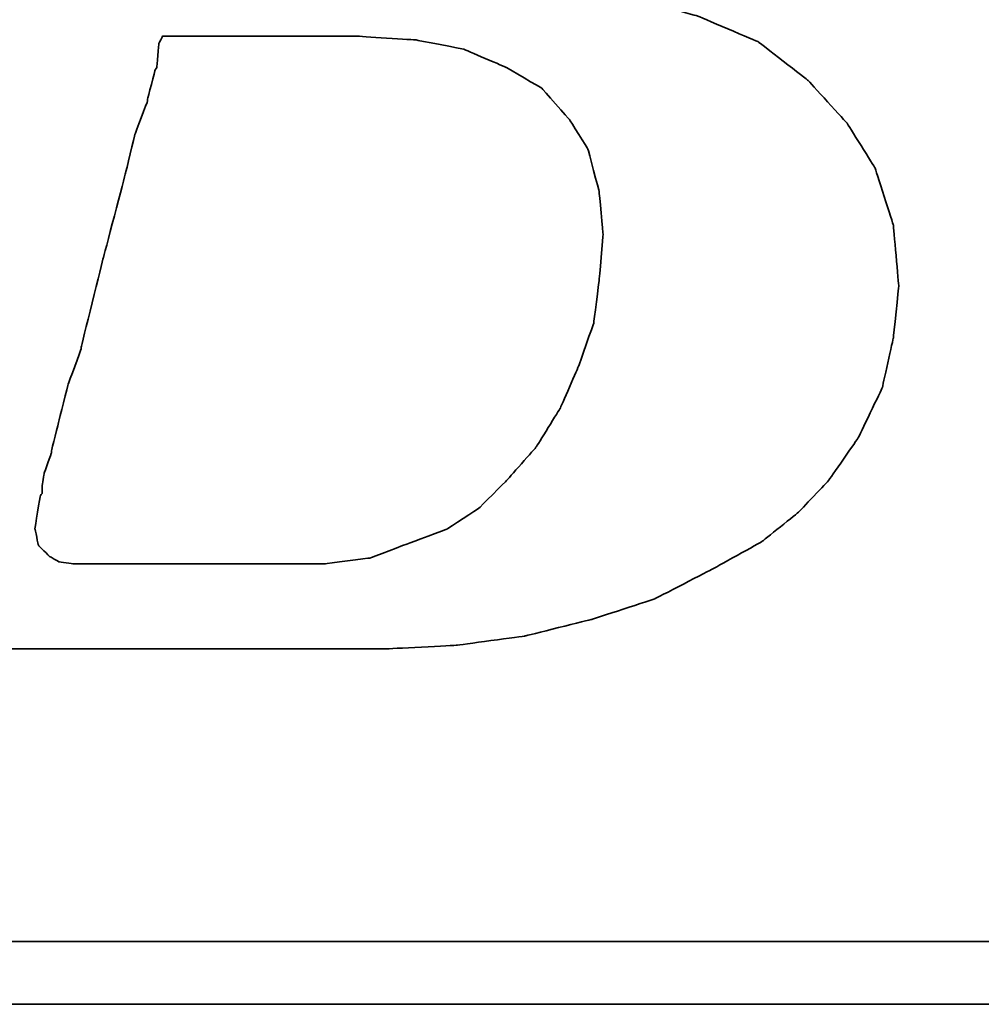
# Model space of a CAD drawing. Header units: millimetres. Extents: x -24 to 264, y 297 to 404.
# Tile 27 of 48: x 200.56 to 201.87, y 330.88 to 332.22. Entities that reach past the tile are written whole.
import ezdxf

# ---------------------------------------------------------------- set-up
doc = ezdxf.new("R2010")
doc.units = ezdxf.units.MM
doc.layers.add('DIM', color=4, linetype='Continuous')
doc.layers.add('layer 1', color=7, linetype='Continuous')

# ---------------------------------------------------------------- blocks, each defined once
blk = doc.blocks.new('TBI MOTION logo(完整正式版)')
at = {"layer": 'layer 1', "color": 22, "lineweight": 35}
for points, knots in [([(-64.65375, -6.86375), (-64.65375, -6.86375), (-64.84375, -7.29625), (-64.84375, -7.29625), (-64.84375, -7.29625), (-64.84375, -7.29625), (-64.86875, -7.34375), (-64.86875, -7.34375), (-64.86875, -7.34375), (-64.86875, -7.34375), (-64.86875, -7.36875), (-64.86875, -7.36875), (-64.86875, -7.36875), (-64.86875, -7.36875), (-65.15375, -7.65375), (-65.15375, -7.65375), (-65.15375, -7.65375), (-65.15375, -7.65375), (-65.17875, -7.65375), (-65.17875, -7.65375), (-65.17875, -7.65375), (-65.17875, -7.65375), (-65.20375, -7.67875), (-65.20375, -7.67875), (-65.20375, -7.67875), (-65.20375, -7.67875), (-65.58875, -7.87125), (-65.58875, -7.87125), (-65.58875, -7.87125), (-65.58875, -7.87125), (-65.63375, -7.87125), (-65.63375, -7.87125), (-65.63375, -7.87125), (-65.63375, -7.87125), (-65.65875, -7.89375), (-65.65875, -7.89375), (-65.65875, -7.89375), (-65.65875, -7.89375), (-66.09375, -7.94375), (-66.09375, -7.94375), (-66.09375, -7.94375), (-66.09375, -7.94375), (-66.11375, -7.94375), (-66.11375, -7.94375), (-66.11375, -7.94375), (-66.11375, -7.94375), (-66.16375, -7.94375), (-66.16375, -7.94375), (-66.16375, -7.94375), (-66.16375, -7.94375), (-66.30875, -7.94375), (-66.30875, -7.94375), (-66.30875, -7.94375), (-66.30875, -7.94375), (-66.69375, -7.94375), (-66.69375, -7.94375), (-66.69375, -7.94375), (-66.69375, -7.94375), (-67.07375, -7.94375), (-67.07375, -7.94375), (-67.07375, -7.94375), (-67.07375, -7.94375), (-67.12375, -7.94375), (-67.12375, -7.94375), (-67.12375, -7.94375), (-67.12375, -7.94375), (-67.12375, -7.96625), (-67.12375, -7.96625), (-67.12375, -7.96625), (-67.12375, -7.96625), (-67.14875, -7.99125), (-67.14875, -7.99125), (-67.14875, -7.99125), (-67.14875, -7.99125), (-67.24375, -8.34875), (-67.24375, -8.34875), (-67.24375, -8.34875), (-67.24375, -8.34875), (-67.31375, -8.68625), (-67.31375, -8.68625), (-67.31375, -8.68625), (-67.31375, -8.68625), (-67.26875, -8.68625), (-67.26875, -8.68625), (-67.26875, -8.68625), (-67.26875, -8.68625), (-67.07375, -8.68625), (-67.07375, -8.68625), (-67.07375, -8.68625), (-67.07375, -8.68625), (-66.54875, -8.68625), (-66.54875, -8.68625), (-66.54875, -8.68625), (-66.54875, -8.68625), (-65.82625, -8.68625), (-65.82625, -8.68625), (-65.82625, -8.68625), (-65.82625, -8.68625), (-65.01375, -8.68625), (-65.01375, -8.68625), (-65.01375, -8.68625), (-65.01375, -8.68625), (-64.05375, -8.68625), (-64.05375, -8.68625), (-64.05375, -8.68625), (-64.05375, -8.68625), (-62.08375, -8.68625), (-62.08375, -8.68625), (-62.08375, -8.68625), (-62.08375, -8.68625), (-60.06875, -8.68625), (-60.06875, -8.68625), (-60.06875, -8.68625), (-60.06875, -8.68625), (-59.10875, -8.68625), (-59.10875, -8.68625), (-59.10875, -8.68625), (-59.10875, -8.68625), (-58.29375, -8.68625), (-58.29375, -8.68625), (-58.29375, -8.68625), (-58.29375, -8.68625), (-57.57375, -8.68625), (-57.57375, -8.68625), (-57.57375, -8.68625), (-57.57375, -8.68625), (-57.04875, -8.68625), (-57.04875, -8.68625), (-57.04875, -8.68625), (-57.04875, -8.68625), (-56.85375, -8.68625), (-56.85375, -8.68625), (-56.85375, -8.68625), (-56.85375, -8.68625), (-56.70875, -8.68625), (-56.70875, -8.68625), (-56.70875, -8.68625), (-56.70875, -8.68625), (-56.61375, -8.68625), (-56.61375, -8.68625), (-56.61375, -8.68625), (-56.61375, -8.68625), (-56.56875, -8.68625), (-56.56875, -8.68625), (-56.56875, -8.68625), (-56.56875, -8.68625), (-55.65375, -8.63875), (-55.65375, -8.63875), (-55.65375, -8.63875), (-55.65375, -8.63875), (-54.76875, -8.51875), (-54.76875, -8.51875), (-54.76875, -8.51875), (-54.76875, -8.51875), (-53.90375, -8.30375), (-53.90375, -8.30375), (-53.90375, -8.30375), (-53.90375, -8.30375), (-53.08875, -8.03875), (-53.08875, -8.03875), (-53.08875, -8.03875), (-53.08875, -8.03875), (-52.34375, -7.65375), (-52.34375, -7.65375), (-52.34375, -7.65375), (-52.34375, -7.65375), (-51.69875, -7.29625), (-51.69875, -7.29625), (-51.69875, -7.29625), (-51.69875, -7.29625), (-51.21875, -6.91125), (-51.21875, -6.91125), (-51.21875, -6.91125), (-51.21875, -6.91125), (-50.83375, -6.50375), (-50.83375, -6.50375), (-50.83375, -6.50375), (-50.83375, -6.50375), (-50.44875, -5.94875), (-50.44875, -5.94875), (-50.44875, -5.94875), (-50.44875, -5.94875), (-50.13875, -5.30375), (-50.13875, -5.30375), (-50.13875, -5.30375), (-50.13875, -5.30375), (-49.99375, -4.65375), (-49.99375, -4.65375), (-49.99375, -4.65375), (-49.99375, -4.65375), (-49.92375, -3.98375), (-49.92375, -3.98375), (-49.92375, -3.98375), (-49.92375, -3.98375), (-49.99375, -3.19374), (-49.99375, -3.19374), (-49.99375, -3.19374), (-49.99375, -3.19374), (-50.23374, -2.44874), (-50.23374, -2.44874), (-50.23374, -2.44874), (-50.23374, -2.44874), (-50.59375, -1.87374), (-50.59375, -1.87374), (-50.59375, -1.87374), (-50.59375, -1.87374), (-51.09875, -1.31874), (-51.09875, -1.31874), (-51.09875, -1.31874), (-51.09875, -1.31874), (-51.74375, -0.81875), (-51.74375, -0.81875), (-51.74375, -0.81875), (-51.74375, -0.81875), (-52.53875, -0.48125), (-52.53875, -0.48125), (-52.53875, -0.48125), (-52.53875, -0.48125), (-53.47375, -0.21875), (-53.47375, -0.21875), (-53.47375, -0.21875), (-53.47375, -0.21875), (-54.52875, -0.04874), (-54.52875, -0.04874), (-54.52875, -0.04874), (-54.52875, -0.04874), (-55.65375, 0.12125), (-55.65375, 0.12125), (-55.65375, 0.12125), (-55.65375, 0.12125), (-54.50375, 0.28624), (-54.50375, 0.28624), (-54.50375, 0.28624), (-54.50375, 0.28624), (-53.83375, 0.38124), (-53.83375, 0.38124), (-53.83375, 0.38124), (-53.83375, 0.38124), (-53.18375, 0.50125), (-53.18375, 0.50125), (-53.18375, 0.50125), (-53.18375, 0.50125), (-52.55875, 0.66874), (-52.55875, 0.66874), (-52.55875, 0.66874), (-52.55875, 0.66874), (-52.03375, 0.86124), (-52.03375, 0.86124), (-52.03375, 0.86124), (-52.03375, 0.86124), (-51.50374, 1.03124), (-51.50374, 1.03124), (-51.50374, 1.03124), (-51.50374, 1.03124), (-51.09875, 1.27125), (-51.09875, 1.27125), (-51.09875, 1.27125), (-51.09875, 1.27125), (-50.71375, 1.48624), (-50.71375, 1.48624), (-50.71375, 1.48624), (-50.71375, 1.48624), (-50.37625, 1.77625), (-50.37625, 1.77625), (-50.37625, 1.77625), (-50.37625, 1.77625), (-49.82375, 2.37625), (-49.82375, 2.37625), (-49.82375, 2.37625), (-49.82375, 2.37625), (-49.41875, 2.99625), (-49.41875, 2.99625), (-49.41875, 2.99625), (-49.41875, 2.99625), (-49.22375, 3.76625), (-49.22375, 3.76625), (-49.22375, 3.76625), (-49.22375, 3.76625), (-49.15375, 4.50874), (-49.15375, 4.50874), (-49.15375, 4.50874), (-49.15375, 4.50874), (-49.20375, 5.25125), (-49.20375, 5.25125), (-49.20375, 5.25125), (-49.20375, 5.25125), (-49.41875, 5.92625), (-49.41875, 5.92625), (-49.41875, 5.92625), (-49.41875, 5.92625), (-49.77875, 6.47625), (-49.77875, 6.47625), (-49.77875, 6.47625), (-49.77875, 6.47625), (-50.33125, 7.02624), (-50.33125, 7.02624), (-50.33125, 7.02624), (-50.33125, 7.02624), (-51.00125, 7.43625), (-51.00125, 7.43625), (-51.00125, 7.43625), (-51.00125, 7.43625), (-51.79375, 7.72625), (-51.79375, 7.72625), (-51.79375, 7.72625), (-51.79375, 7.72625), (-52.72875, 7.89124), (-52.72875, 7.89124), (-52.72875, 7.89124), (-52.72875, 7.89124), (-53.83375, 7.98625), (-53.83375, 7.98625), (-53.83375, 7.98625), (-53.83375, 7.98625), (-53.92875, 7.98625), (-53.92875, 7.98625), (-53.92875, 7.98625), (-53.92875, 7.98625), (-54.26375, 7.98625), (-54.26375, 7.98625), (-54.26375, 7.98625), (-54.26375, 7.98625), (-54.74375, 7.98625), (-54.74375, 7.98625), (-54.74375, 7.98625), (-54.74375, 7.98625), (-55.36875, 7.98625), (-55.36875, 7.98625), (-55.36875, 7.98625), (-55.36875, 7.98625), (-56.13375, 7.98625), (-56.13375, 7.98625), (-56.13375, 7.98625), (-56.13375, 7.98625), (-56.94875, 7.98625), (-56.94875, 7.98625), (-56.94875, 7.98625), (-56.94875, 7.98625), (-58.77625, 7.98625), (-58.77625, 7.98625), (-58.77625, 7.98625), (-58.77625, 7.98625), (-60.59875, 7.98625), (-60.59875, 7.98625), (-60.59875, 7.98625), (-60.59875, 7.98625), (-61.41375, 7.98625), (-61.41375, 7.98625), (-61.41375, 7.98625), (-61.41375, 7.98625), (-62.17875, 7.98625), (-62.17875, 7.98625), (-62.17875, 7.98625), (-62.17875, 7.98625), (-62.80375, 7.98625), (-62.80375, 7.98625), (-62.80375, 7.98625), (-62.80375, 7.98625), (-63.30625, 7.98625), (-63.30625, 7.98625), (-63.30625, 7.98625), (-63.30625, 7.98625), (-63.57375, 7.98625), (-63.57375, 7.98625), (-63.57375, 7.98625), (-63.57375, 7.98625), (-63.57375, 7.96375), (-63.57375, 7.96375), (-63.57375, 7.96375), (-63.57375, 7.96375), (-63.59875, 7.94125), (-63.59875, 7.94125), (-63.59875, 7.94125), (-63.59875, 7.94125), (-63.69375, 7.55625), (-63.69375, 7.55625), (-63.69375, 7.55625), (-63.69375, 7.55625), (-63.76375, 7.24624), (-63.76375, 7.24624), (-63.76375, 7.24624), (-63.76375, 7.24624), (-63.23875, 7.24624), (-63.23875, 7.24624), (-63.23875, 7.24624), (-63.23875, 7.24624), (-62.75875, 7.24624), (-62.75875, 7.24624), (-62.75875, 7.24624), (-62.75875, 7.24624), (-62.61125, 7.24624), (-62.61125, 7.24624), (-62.61125, 7.24624), (-62.61125, 7.24624), (-62.56625, 7.24624), (-62.56625, 7.24624), (-62.56625, 7.24624), (-62.56625, 7.24624), (-62.22875, 7.24624), (-62.22875, 7.24624), (-62.22875, 7.24624), (-62.22875, 7.24624), (-62.20375, 7.24624), (-62.20375, 7.24624), (-62.20375, 7.24624), (-62.20375, 7.24624), (-62.17875, 7.21875), (-62.17875, 7.21875), (-62.17875, 7.21875), (-62.17875, 7.21875), (-61.96375, 7.17125), (-61.96375, 7.17125), (-61.96375, 7.17125), (-61.96375, 7.17125), (-61.72375, 7.12624), (-61.72375, 7.12624), (-61.72375, 7.12624), (-61.72375, 7.12624), (-61.70375, 7.12624), (-61.70375, 7.12624), (-61.70375, 7.12624), (-61.70375, 7.12624), (-61.55875, 7.07624), (-61.55875, 7.07624), (-61.55875, 7.07624), (-61.55875, 7.07624), (-61.50875, 7.07624), (-61.50875, 7.07624), (-61.50875, 7.07624), (-61.50875, 7.07624), (-61.48375, 7.02624), (-61.48375, 7.02624), (-61.48375, 7.02624), (-61.48375, 7.02624), (-61.31875, 6.83375), (-61.31875, 6.83375), (-61.31875, 6.83375), (-61.31875, 6.83375), (-61.29375, 6.81125), (-61.29375, 6.81125), (-61.29375, 6.81125), (-61.29375, 6.81125), (-61.29375, 6.78625), (-61.29375, 6.78625), (-61.29375, 6.78625), (-61.29375, 6.78625), (-61.19875, 6.50124), (-61.19875, 6.50124), (-61.19875, 6.50124), (-61.19875, 6.50124), (-61.17375, 6.45124), (-61.17375, 6.45124), (-61.17375, 6.45124), (-61.17375, 6.45124), (-61.19875, 6.40625), (-61.19875, 6.40625), (-61.19875, 6.40625), (-61.19875, 6.40625), (-61.26875, 5.99624), (-61.26875, 5.99624), (-61.26875, 5.99624), (-61.26875, 5.99624), (-61.26875, 5.85125), (-61.26875, 5.85125), (-61.26875, 5.85125), (-61.26875, 5.85125), (-61.26875, 5.82625), (-61.26875, 5.82625), (-61.26875, 5.82625), (-61.26875, 5.82625), (-61.29375, 5.80625), (-61.29375, 5.80625), (-61.29375, 5.80625), (-61.29375, 5.80625), (-61.34125, 5.66125), (-61.34125, 5.66125), (-61.34125, 5.66125), (-61.34125, 5.66125), (-61.41375, 5.44625), (-61.41375, 5.44625), (-61.41375, 5.44625), (-61.41375, 5.44625), (-61.48375, 5.15625), (-61.48375, 5.15625), (-61.48375, 5.15625), (-61.48375, 5.15625), (-61.58375, 4.82124), (-61.58375, 4.82124), (-61.58375, 4.82124), (-61.58375, 4.82124), (-61.79875, 4.00375), (-61.79875, 4.00375), (-61.79875, 4.00375), (-61.79875, 4.00375), (-62.05875, 2.99625), (-62.05875, 2.99625), (-62.05875, 2.99625), (-62.05875, 2.99625), (-62.34875, 1.91625), (-62.34875, 1.91625), (-62.34875, 1.91625), (-62.34875, 1.91625), (-62.97375, -0.41124), (-62.97375, -0.41124), (-62.97375, -0.41124), (-62.97375, -0.41124), (-63.59875, -2.75875), (-63.59875, -2.75875), (-63.59875, -2.75875), (-63.59875, -2.75875), (-63.88375, -3.86374), (-63.88375, -3.86374), (-63.88375, -3.86374), (-63.88375, -3.86374), (-64.14875, -4.82374), (-64.14875, -4.82374), (-64.14875, -4.82374), (-64.14875, -4.82374), (-64.36375, -5.64125), (-64.36375, -5.64125), (-64.36375, -5.64125), (-64.36375, -5.64125), (-64.43625, -5.97625), (-64.43625, -5.97625), (-64.43625, -5.97625), (-64.43625, -5.97625), (-64.50875, -6.28625), (-64.50875, -6.28625), (-64.50875, -6.28625), (-64.50875, -6.28625), (-64.50875, -6.30875), (-64.50875, -6.30875), (-64.50875, -6.30875), (-64.50875, -6.30875), (-64.57875, -6.50375), (-64.57875, -6.50375), (-64.57875, -6.50375), (-64.57875, -6.50375), (-64.62875, -6.69625), (-64.62875, -6.69625), (-64.62875, -6.69625), (-64.62875, -6.69625), (-64.62875, -6.76875), (-64.62875, -6.76875), (-64.62875, -6.76875), (-64.62875, -6.76875), (-64.62875, -6.81375), (-64.62875, -6.81375), (-64.62875, -6.81375), (-64.62875, -6.81375), (-64.62875, -6.83875), (-64.62875, -6.83875), (-64.62875, -6.83875), (-64.62875, -6.83875), (-64.65375, -6.86375), (-64.65375, -6.86375)], [0, 0, 0, 0, 0.00719424, 0.00719424, 0.00719424, 0.00719425, 0.01438849, 0.01438849, 0.01438849, 0.0143885, 0.02158273, 0.02158273, 0.02158273, 0.02158274, 0.02877698, 0.02877698, 0.02877698, 0.02877699, 0.03597122, 0.03597122, 0.03597122, 0.03597123, 0.04316547, 0.04316547, 0.04316547, 0.04316548, 0.05035971, 0.05035971, 0.05035971, 0.05035972, 0.05755396, 0.05755396, 0.05755396, 0.05755397, 0.0647482, 0.0647482, 0.0647482, 0.06474821, 0.07194245, 0.07194245, 0.07194245, 0.07194246, 0.07913669, 0.07913669, 0.07913669, 0.0791367, 0.08633094, 0.08633094, 0.08633094, 0.08633095, 0.09352518, 0.09352518, 0.09352518, 0.09352519, 0.10071942, 0.10071942, 0.10071942, 0.10071943, 0.10791367, 0.10791367, 0.10791367, 0.10791368, 0.11510791, 0.11510791, 0.11510791, 0.11510792, 0.12230216, 0.12230216, 0.12230216, 0.12230217, 0.1294964, 0.1294964, 0.1294964, 0.12949641, 0.13669065, 0.13669065, 0.13669065, 0.13669066, 0.14388489, 0.14388489, 0.14388489, 0.1438849, 0.15107914, 0.15107914, 0.15107914, 0.15107915, 0.15827338, 0.15827338, 0.15827338, 0.15827339, 0.16546763, 0.16546763, 0.16546763, 0.16546764, 0.17266187, 0.17266187, 0.17266187, 0.17266188, 0.17985612, 0.17985612, 0.17985612, 0.17985613, 0.18705036, 0.18705036, 0.18705036, 0.18705037, 0.1942446, 0.1942446, 0.1942446, 0.19424461, 0.20143885, 0.20143885, 0.20143885, 0.20143886, 0.20863309, 0.20863309, 0.20863309, 0.2086331, 0.21582734, 0.21582734, 0.21582734, 0.21582735, 0.22302158, 0.22302158, 0.22302158, 0.22302159, 0.23021583, 0.23021583, 0.23021583, 0.23021584, 0.23741007, 0.23741007, 0.23741007, 0.23741008, 0.24460432, 0.24460432, 0.24460432, 0.24460433, 0.25179856, 0.25179856, 0.25179856, 0.25179857, 0.25899281, 0.25899281, 0.25899281, 0.25899282, 0.26618705, 0.26618705, 0.26618705, 0.26618706, 0.27338129, 0.27338129, 0.27338129, 0.2733813, 0.28057554, 0.28057554, 0.28057554, 0.28057555, 0.28776978, 0.28776978, 0.28776978, 0.28776979, 0.29496403, 0.29496403, 0.29496403, 0.29496404, 0.30215827, 0.30215827, 0.30215827, 0.30215828, 0.30935252, 0.30935252, 0.30935252, 0.30935253, 0.31654676, 0.31654676, 0.31654676, 0.31654677, 0.32374101, 0.32374101, 0.32374101, 0.32374102, 0.33093525, 0.33093525, 0.33093525, 0.33093526, 0.3381295, 0.3381295, 0.3381295, 0.33812951, 0.34532374, 0.34532374, 0.34532374, 0.34532375, 0.35251799, 0.35251799, 0.35251799, 0.352518, 0.35971223, 0.35971223, 0.35971223, 0.35971224, 0.36690647, 0.36690647, 0.36690647, 0.36690648, 0.37410072, 0.37410072, 0.37410072, 0.37410073, 0.38129496, 0.38129496, 0.38129496, 0.38129497, 0.38848921, 0.38848921, 0.38848921, 0.38848922, 0.39568345, 0.39568345, 0.39568345, 0.39568346, 0.4028777, 0.4028777, 0.4028777, 0.40287771, 0.41007194, 0.41007194, 0.41007194, 0.41007195, 0.41726619, 0.41726619, 0.41726619, 0.4172662, 0.42446043, 0.42446043, 0.42446043, 0.42446044, 0.43165468, 0.43165468, 0.43165468, 0.43165469, 0.43884892, 0.43884892, 0.43884892, 0.43884893, 0.44604317, 0.44604317, 0.44604317, 0.44604318, 0.45323741, 0.45323741, 0.45323741, 0.45323742, 0.46043165, 0.46043165, 0.46043165, 0.46043166, 0.4676259, 0.4676259, 0.4676259, 0.46762591, 0.47482014, 0.47482014, 0.47482014, 0.47482015, 0.48201439, 0.48201439, 0.48201439, 0.4820144, 0.48920863, 0.48920863, 0.48920863, 0.48920864, 0.49640288, 0.49640288, 0.49640288, 0.49640289, 0.50359712, 0.50359712, 0.50359712, 0.50359713, 0.51079137, 0.51079137, 0.51079137, 0.51079138, 0.51798561, 0.51798561, 0.51798561, 0.51798562, 0.52517986, 0.52517986, 0.52517986, 0.52517987, 0.5323741, 0.5323741, 0.5323741, 0.53237411, 0.53956835, 0.53956835, 0.53956835, 0.53956836, 0.54676259, 0.54676259, 0.54676259, 0.5467626, 0.55395683, 0.55395683, 0.55395683, 0.55395684, 0.56115108, 0.56115108, 0.56115108, 0.56115109, 0.56834532, 0.56834532, 0.56834532, 0.56834533, 0.57553957, 0.57553957, 0.57553957, 0.57553958, 0.58273381, 0.58273381, 0.58273381, 0.58273382, 0.58992806, 0.58992806, 0.58992806, 0.58992807, 0.5971223, 0.5971223, 0.5971223, 0.59712231, 0.60431655, 0.60431655, 0.60431655, 0.60431656, 0.61151079, 0.61151079, 0.61151079, 0.6115108, 0.61870504, 0.61870504, 0.61870504, 0.61870505, 0.62589928, 0.62589928, 0.62589928, 0.62589929, 0.63309353, 0.63309353, 0.63309353, 0.63309354, 0.64028777, 0.64028777, 0.64028777, 0.64028778, 0.64748201, 0.64748201, 0.64748201, 0.64748202, 0.65467626, 0.65467626, 0.65467626, 0.65467627, 0.6618705, 0.6618705, 0.6618705, 0.66187051, 0.66906475, 0.66906475, 0.66906475, 0.66906476, 0.67625899, 0.67625899, 0.67625899, 0.676259, 0.68345324, 0.68345324, 0.68345324, 0.68345325, 0.69064748, 0.69064748, 0.69064748, 0.69064749, 0.69784173, 0.69784173, 0.69784173, 0.69784174, 0.70503597, 0.70503597, 0.70503597, 0.70503598, 0.71223022, 0.71223022, 0.71223022, 0.71223023, 0.71942446, 0.71942446, 0.71942446, 0.71942447, 0.72661871, 0.72661871, 0.72661871, 0.72661872, 0.73381295, 0.73381295, 0.73381295, 0.73381296, 0.74100719, 0.74100719, 0.74100719, 0.7410072, 0.74820144, 0.74820144, 0.74820144, 0.74820145, 0.75539568, 0.75539568, 0.75539568, 0.75539569, 0.76258993, 0.76258993, 0.76258993, 0.76258994, 0.76978417, 0.76978417, 0.76978417, 0.76978418, 0.77697842, 0.77697842, 0.77697842, 0.77697843, 0.78417266, 0.78417266, 0.78417266, 0.78417267, 0.79136691, 0.79136691, 0.79136691, 0.79136692, 0.79856115, 0.79856115, 0.79856115, 0.79856116, 0.8057554, 0.8057554, 0.8057554, 0.80575541, 0.81294964, 0.81294964, 0.81294964, 0.81294965, 0.82014388, 0.82014388, 0.82014388, 0.82014389, 0.82733813, 0.82733813, 0.82733813, 0.82733814, 0.83453237, 0.83453237, 0.83453237, 0.83453238, 0.84172662, 0.84172662, 0.84172662, 0.84172663, 0.84892086, 0.84892086, 0.84892086, 0.84892087, 0.85611511, 0.85611511, 0.85611511, 0.85611512, 0.86330935, 0.86330935, 0.86330935, 0.86330936, 0.8705036, 0.8705036, 0.8705036, 0.87050361, 0.87769784, 0.87769784, 0.87769784, 0.87769785, 0.88489209, 0.88489209, 0.88489209, 0.8848921, 0.89208633, 0.89208633, 0.89208633, 0.89208634, 0.89928058, 0.89928058, 0.89928058, 0.89928059, 0.90647482, 0.90647482, 0.90647482, 0.90647483, 0.91366906, 0.91366906, 0.91366906, 0.91366907, 0.92086331, 0.92086331, 0.92086331, 0.92086332, 0.92805755, 0.92805755, 0.92805755, 0.92805756, 0.9352518, 0.9352518, 0.9352518, 0.93525181, 0.94244604, 0.94244604, 0.94244604, 0.94244605, 0.94964029, 0.94964029, 0.94964029, 0.9496403, 0.95683453, 0.95683453, 0.95683453, 0.95683454, 0.96402878, 0.96402878, 0.96402878, 0.96402879, 0.97122302, 0.97122302, 0.97122302, 0.97122303, 0.97841727, 0.97841727, 0.97841727, 0.97841728, 0.98561151, 0.98561151, 0.98561151, 0.98561152, 0.99280576, 0.99280576, 0.99280576, 0.99280577, 1, 1, 1, 1]), ([(-61.03125, -6.57375), (-61.03125, -6.57375), (-61.03125, -6.67125), (-61.03125, -6.67125), (-61.03125, -6.67125), (-61.03125, -6.67125), (-61.05375, -6.69625), (-61.05375, -6.69625), (-61.05375, -6.69625), (-61.05375, -6.69625), (-61.12375, -7.12875), (-61.12375, -7.12875), (-61.12375, -7.12875), (-61.12375, -7.12875), (-61.07875, -7.34375), (-61.07875, -7.34375), (-61.07875, -7.34375), (-61.07875, -7.34375), (-60.93375, -7.48875), (-60.93375, -7.48875), (-60.93375, -7.48875), (-60.93375, -7.48875), (-60.81375, -7.55625), (-60.81375, -7.55625), (-60.81375, -7.55625), (-60.81375, -7.55625), (-60.62375, -7.58375), (-60.62375, -7.58375), (-60.62375, -7.58375), (-60.62375, -7.58375), (-60.30875, -7.58375), (-60.30875, -7.58375), (-60.30875, -7.58375), (-60.30875, -7.58375), (-59.97375, -7.58375), (-59.97375, -7.58375), (-59.97375, -7.58375), (-59.97375, -7.58375), (-59.87875, -7.58375), (-59.87875, -7.58375), (-59.87875, -7.58375), (-59.87875, -7.58375), (-59.63625, -7.58375), (-59.63625, -7.58375), (-59.63625, -7.58375), (-59.63625, -7.58375), (-58.96875, -7.58375), (-58.96875, -7.58375), (-58.96875, -7.58375), (-58.96875, -7.58375), (-58.29375, -7.58375), (-58.29375, -7.58375), (-58.29375, -7.58375), (-58.29375, -7.58375), (-58.05375, -7.58375), (-58.05375, -7.58375), (-58.05375, -7.58375), (-58.05375, -7.58375), (-57.98375, -7.58375), (-57.98375, -7.58375), (-57.98375, -7.58375), (-57.98375, -7.58375), (-57.35875, -7.58375), (-57.35875, -7.58375), (-57.35875, -7.58375), (-57.35875, -7.58375), (-56.78375, -7.50875), (-56.78375, -7.50875), (-56.78375, -7.50875), (-56.78375, -7.50875), (-56.27875, -7.31875), (-56.27875, -7.31875), (-56.27875, -7.31875), (-56.27875, -7.31875), (-55.77375, -7.12875), (-55.77375, -7.12875), (-55.77375, -7.12875), (-55.77375, -7.12875), (-55.36875, -6.86375), (-55.36875, -6.86375), (-55.36875, -6.86375), (-55.36875, -6.86375), (-55.00875, -6.50375), (-55.00875, -6.50375), (-55.00875, -6.50375), (-55.00875, -6.50375), (-54.62375, -6.06875), (-54.62375, -6.06875), (-54.62375, -6.06875), (-54.62375, -6.06875), (-54.31375, -5.56875), (-54.31375, -5.56875), (-54.31375, -5.56875), (-54.31375, -5.56875), (-54.07375, -5.01625), (-54.07375, -5.01625), (-54.07375, -5.01625), (-54.07375, -5.01625), (-53.87875, -4.46374), (-53.87875, -4.46374), (-53.87875, -4.46374), (-53.87875, -4.46374), (-53.80875, -3.91375), (-53.80875, -3.91375), (-53.80875, -3.91375), (-53.80875, -3.91375), (-53.75875, -3.31375), (-53.75875, -3.31375), (-53.75875, -3.31375), (-53.75875, -3.31375), (-53.80875, -2.75875), (-53.80875, -2.75875), (-53.80875, -2.75875), (-53.80875, -2.75875), (-53.95375, -2.20875), (-53.95375, -2.20875), (-53.95375, -2.20875), (-53.95375, -2.20875), (-54.19375, -1.82625), (-54.19375, -1.82625), (-54.19375, -1.82625), (-54.19375, -1.82625), (-54.55375, -1.41875), (-54.55375, -1.41875), (-54.55375, -1.41875), (-54.55375, -1.41875), (-55.00875, -1.15125), (-55.00875, -1.15125), (-55.00875, -1.15125), (-55.00875, -1.15125), (-55.56125, -0.91375), (-55.56125, -0.91375), (-55.56125, -0.91375), (-55.56125, -0.91375), (-56.18125, -0.79375), (-56.18125, -0.79375), (-56.18125, -0.79375), (-56.18125, -0.79375), (-56.94875, -0.74374), (-56.94875, -0.74374), (-56.94875, -0.74374), (-56.94875, -0.74374), (-56.99875, -0.74374), (-56.99875, -0.74374), (-56.99875, -0.74374), (-56.99875, -0.74374), (-57.09375, -0.74374), (-57.09375, -0.74374), (-57.09375, -0.74374), (-57.09375, -0.74374), (-57.38375, -0.74374), (-57.38375, -0.74374), (-57.38375, -0.74374), (-57.38375, -0.74374), (-57.76875, -0.74374), (-57.76875, -0.74374), (-57.76875, -0.74374), (-57.76875, -0.74374), (-58.24625, -0.74374), (-58.24625, -0.74374), (-58.24625, -0.74374), (-58.24625, -0.74374), (-58.72875, -0.74374), (-58.72875, -0.74374), (-58.72875, -0.74374), (-58.72875, -0.74374), (-59.20875, -0.74374), (-59.20875, -0.74374), (-59.20875, -0.74374), (-59.20875, -0.74374), (-59.46875, -0.74374), (-59.46875, -0.74374), (-59.46875, -0.74374), (-59.46875, -0.74374), (-59.51625, -0.83875), (-59.51625, -0.83875), (-59.51625, -0.83875), (-59.51625, -0.83875), (-59.54375, -1.15125), (-59.54375, -1.15125), (-59.54375, -1.15125), (-59.54375, -1.15125), (-59.56375, -1.17874), (-59.56375, -1.17874), (-59.56375, -1.17874), (-59.56375, -1.17874), (-59.66375, -1.55875), (-59.66375, -1.55875), (-59.66375, -1.55875), (-59.66375, -1.55875), (-59.66375, -1.58375), (-59.66375, -1.58375), (-59.66375, -1.58375), (-59.66375, -1.58375), (-59.82875, -2.01874), (-59.82875, -2.01874), (-59.82875, -2.01874), (-59.82875, -2.01874), (-59.94875, -2.52125), (-59.94875, -2.52125), (-59.94875, -2.52125), (-59.94875, -2.52125), (-60.23875, -3.62375), (-60.23875, -3.62375), (-60.23875, -3.62375), (-60.23875, -3.62375), (-60.52375, -4.77624), (-60.52375, -4.77624), (-60.52375, -4.77624), (-60.52375, -4.77624), (-60.52375, -4.79874), (-60.52375, -4.79874), (-60.52375, -4.79874), (-60.52375, -4.79874), (-60.69125, -5.25375), (-60.69125, -5.25375), (-60.69125, -5.25375), (-60.69125, -5.25375), (-60.81375, -5.73625), (-60.81375, -5.73625), (-60.81375, -5.73625), (-60.81375, -5.73625), (-60.90875, -6.11875), (-60.90875, -6.11875), (-60.90875, -6.11875), (-60.90875, -6.11875), (-60.90875, -6.14375), (-60.90875, -6.14375), (-60.90875, -6.14375), (-60.90875, -6.14375), (-61.00375, -6.40875), (-61.00375, -6.40875), (-61.00375, -6.40875), (-61.00375, -6.40875), (-61.03125, -6.57375), (-61.03125, -6.57375)], [0, 0, 0, 0, 0.01694915, 0.01694915, 0.01694915, 0.01694916, 0.03389831, 0.03389831, 0.03389831, 0.03389832, 0.05084746, 0.05084746, 0.05084746, 0.05084747, 0.06779661, 0.06779661, 0.06779661, 0.06779662, 0.08474576, 0.08474576, 0.08474576, 0.08474577, 0.10169492, 0.10169492, 0.10169492, 0.10169493, 0.11864407, 0.11864407, 0.11864407, 0.11864408, 0.13559322, 0.13559322, 0.13559322, 0.13559323, 0.15254237, 0.15254237, 0.15254237, 0.15254238, 0.16949153, 0.16949153, 0.16949153, 0.16949154, 0.18644068, 0.18644068, 0.18644068, 0.18644069, 0.20338983, 0.20338983, 0.20338983, 0.20338984, 0.22033898, 0.22033898, 0.22033898, 0.22033899, 0.23728814, 0.23728814, 0.23728814, 0.23728815, 0.25423729, 0.25423729, 0.25423729, 0.2542373, 0.27118644, 0.27118644, 0.27118644, 0.27118645, 0.28813559, 0.28813559, 0.28813559, 0.2881356, 0.30508475, 0.30508475, 0.30508475, 0.30508476, 0.3220339, 0.3220339, 0.3220339, 0.32203391, 0.33898305, 0.33898305, 0.33898305, 0.33898306, 0.3559322, 0.3559322, 0.3559322, 0.35593221, 0.37288136, 0.37288136, 0.37288136, 0.37288137, 0.38983051, 0.38983051, 0.38983051, 0.38983052, 0.40677966, 0.40677966, 0.40677966, 0.40677967, 0.42372881, 0.42372881, 0.42372881, 0.42372882, 0.44067797, 0.44067797, 0.44067797, 0.44067798, 0.45762712, 0.45762712, 0.45762712, 0.45762713, 0.47457627, 0.47457627, 0.47457627, 0.47457628, 0.49152542, 0.49152542, 0.49152542, 0.49152543, 0.50847458, 0.50847458, 0.50847458, 0.50847459, 0.52542373, 0.52542373, 0.52542373, 0.52542374, 0.54237288, 0.54237288, 0.54237288, 0.54237289, 0.55932203, 0.55932203, 0.55932203, 0.55932204, 0.57627119, 0.57627119, 0.57627119, 0.5762712, 0.59322034, 0.59322034, 0.59322034, 0.59322035, 0.61016949, 0.61016949, 0.61016949, 0.6101695, 0.62711864, 0.62711864, 0.62711864, 0.62711865, 0.6440678, 0.6440678, 0.6440678, 0.64406781, 0.66101695, 0.66101695, 0.66101695, 0.66101696, 0.6779661, 0.6779661, 0.6779661, 0.67796611, 0.69491525, 0.69491525, 0.69491525, 0.69491526, 0.71186441, 0.71186441, 0.71186441, 0.71186442, 0.72881356, 0.72881356, 0.72881356, 0.72881357, 0.74576271, 0.74576271, 0.74576271, 0.74576272, 0.76271186, 0.76271186, 0.76271186, 0.76271187, 0.77966102, 0.77966102, 0.77966102, 0.77966103, 0.79661017, 0.79661017, 0.79661017, 0.79661018, 0.81355932, 0.81355932, 0.81355932, 0.81355933, 0.83050847, 0.83050847, 0.83050847, 0.83050848, 0.84745763, 0.84745763, 0.84745763, 0.84745764, 0.86440678, 0.86440678, 0.86440678, 0.86440679, 0.88135593, 0.88135593, 0.88135593, 0.88135594, 0.89830508, 0.89830508, 0.89830508, 0.89830509, 0.91525424, 0.91525424, 0.91525424, 0.91525425, 0.93220339, 0.93220339, 0.93220339, 0.9322034, 0.94915254, 0.94915254, 0.94915254, 0.94915255, 0.96610169, 0.96610169, 0.96610169, 0.9661017, 0.98305085, 0.98305085, 0.98305085, 0.98305086, 1, 1, 1, 1]), ([(75.90875, -9.47875), (75.90875, -9.47875), (75.90875, -12.28625), (75.90875, -12.28625), (75.90875, -12.28625), (75.90875, -12.28625), (75.90875, -12.47875), (75.90875, -12.47875), (75.90875, -12.47875), (75.90875, -12.47875), (75.71625, -12.47875), (75.71625, -12.47875), (75.71625, -12.47875), (75.71625, -12.47875), (-88.32875, -12.47875), (-88.32875, -12.47875), (-88.32875, -12.47875), (-88.32875, -12.47875), (-88.32875, -13.29375), (-88.32875, -13.29375), (-88.32875, -13.29375), (-88.32875, -13.29375), (82.89125, -13.29375), (82.89125, -13.29375), (82.89125, -13.29375), (82.89125, -13.29375), (75.90875, -9.47875), (75.90875, -9.47875)], [0, 0, 0, 0, 0.14285714, 0.14285714, 0.14285714, 0.14285715, 0.28571429, 0.28571429, 0.28571429, 0.2857143, 0.42857143, 0.42857143, 0.42857143, 0.42857144, 0.57142857, 0.57142857, 0.57142857, 0.57142858, 0.71428571, 0.71428571, 0.71428571, 0.71428572, 0.85714286, 0.85714286, 0.85714286, 0.85714287, 1, 1, 1, 1])]:
    blk.add_open_spline(points, degree=3, knots=knots, dxfattribs=at)

msp = doc.modelspace()

# ---------------------------------------------------------------- block references
at = {"layer": 'DIM', "color": 0, "xscale": 0.1054262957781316, "yscale": 0.1054262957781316, "zscale": 0.1054262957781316}
msp.add_blockref('TBI MOTION logo(完整正式版)', (207.0242, 332.2775), dxfattribs=at)

doc.saveas('drawing.dxf')
